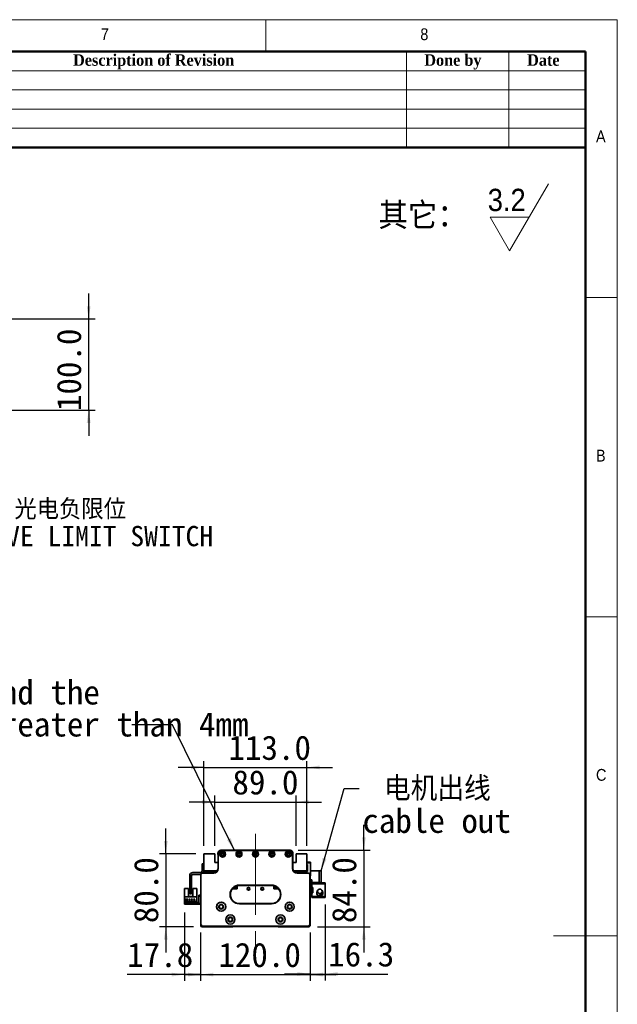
# Model space of a CAD drawing. Header units: millimetres. Extents: x 35 to 2905, y 35 to 2044.
# Tile 7 of 7: x 2250 to 2905, y 965 to 2044. Entities that reach past the tile are written whole.
import ezdxf

# ---------------------------------------------------------------- set-up
doc = ezdxf.new("R2010")
doc.units = ezdxf.units.MM
doc.header["$LTSCALE"] = 7
doc.linetypes.add('CENTERX2', pattern=[20.32, 12.7, -2.54, 2.54, -2.54])
doc.layers.add('黑色实线', color=7, linetype='Continuous')
doc.styles.add('SLDTEXTSTYLE0', font='Gothic.ttf', dxfattribs={"width": 0.913, "bigfont": 'bigfont'})
doc.styles.add('SLDTEXTSTYLE1', font='Gothic.ttf', dxfattribs={"width": 0.913})
doc.styles.add('SLDTEXTSTYLE2', font='timesbd.ttf', dxfattribs={"width": 0.933})
doc.styles.add('SLDTEXTSTYLE8', font='txt')
doc.styles.add('SLDTEXTSTYLE9', font='txt', dxfattribs={"bigfont": 'bigfont'})
doc.dimstyles.new('SLDDIMSTYLE0', dxfattribs={"dimtxt": 26.6, "dimasz": 14, "dimexe": 0, "dimexo": 0.0625, "dimgap": 6.65, "dimtad": 2, "dimdec": 1, "dimrnd": 1e-09, "dimzin": 4, "dimdsep": 46, "dimtxsty": 'SLDTEXTSTYLE8', "dimsah": 1, "dimcen": 0.09, "dimadec": 0, "dimazin": 1, "dimtfac": 1, "dimtdec": 1, "dimtmove": 0, "dimatfit": 0, "dimfxl": 0, "dimfrac": 2, "dimtolj": 1, "dimtzin": 12, "dimarcsym": 0})
doc.dimstyles.new('SLDDIMSTYLE1', dxfattribs={"dimtxt": 26.6, "dimasz": 14, "dimexe": 0, "dimexo": 0.0625, "dimgap": 6.65, "dimtad": 2, "dimdec": 1, "dimrnd": 1e-09, "dimzin": 12, "dimdsep": 46, "dimtxsty": 'SLDTEXTSTYLE8', "dimsah": 1, "dimcen": 0.09, "dimadec": 0, "dimazin": 3, "dimtfac": 1, "dimtdec": 1, "dimtmove": 0, "dimatfit": 0, "dimfxl": 0, "dimfrac": 2, "dimtolj": 1, "dimtzin": 12, "dimarcsym": 0})
doc.dimstyles.new('SLDDIMSTYLE2', dxfattribs={"dimtxt": 0.18, "dimasz": 14, "dimexe": 0, "dimexo": 0.0625, "dimgap": 0, "dimtad": 0, "dimtih": 1, "dimtoh": 1, "dimdec": 0, "dimrnd": 1e-09, "dimzin": 0, "dimdsep": 46, "dimtxsty": 'Standard', "dimsah": 1, "dimcen": 0.09, "dimadec": 0, "dimazin": 0, "dimtfac": 14, "dimtdec": 0, "dimtofl": 0, "dimtmove": 0, "dimatfit": 3, "dimfxl": 0, "dimfrac": 2, "dimtolj": 1, "dimtzin": 0, "dimarcsym": 0})

# ---------------------------------------------------------------- blocks, each defined once
blk = doc.blocks.new('SW_SFSYMBOL_0')
at = {"color": 0, "linetype": 'Continuous', "lineweight": 18}
for p, q in [((24, -36.7), (66.5, 36.8)), ((24, -36.7), (2.8, 0)), ((45.2, 0), (2.8, 0))]:
    blk.add_line(p, q, dxfattribs=at)
at = {"color": 0, "linetype": 'Continuous', "lineweight": 18, "insert": (0, 31.3), "char_height": 24.5, "attachment_point": 1, "style": 'SLDTEXTSTYLE1'}
blk.add_mtext('3.2', dxfattribs=at)
blk = doc.blocks.new('_D')
at = {"layer": '黑色实线'}
for p, q in [((2448.5, 1043.1), (2448.5, 990.1)), ((2568.5, 1043.1), (2568.5, 990.1)), ((2448.5, 997.1), (2420.5, 997.1)), ((2448.5, 997.1), (2568.5, 997.1)), ((2568.5, 997.1), (2596.5, 997.1))]:
    blk.add_line(p, q, dxfattribs=at)
for points in [[(2448.5, 997.1), (2434.5, 999.2), (2434.5, 995)], [(2568.5, 997.1), (2582.5, 995), (2582.5, 999.2)]]:
    blk.add_solid(points, dxfattribs=at)
at = {"layer": '黑色实线', "insert": (2467.9, 1032), "char_height": 26.6, "attachment_point": 1, "style": 'SLDTEXTSTYLE8'}
blk.add_mtext('120.0', dxfattribs=at)
blk = doc.blocks.new('_D_1')
at = {"layer": '黑色实线'}
for p, q in [((2430.7, 1065.2), (2430.7, 990.1)), ((2448.5, 1043.1), (2448.5, 990.1)), ((2430.7, 997.1), (2368, 997.1)), ((2430.7, 997.1), (2448.5, 997.1)), ((2448.5, 997.1), (2476.5, 997.1))]:
    blk.add_line(p, q, dxfattribs=at)
for points in [[(2430.7, 997.1), (2416.7, 999.2), (2416.7, 995)], [(2448.5, 997.1), (2462.5, 995), (2462.5, 999.2)]]:
    blk.add_solid(points, dxfattribs=at)
at = {"layer": '黑色实线', "insert": (2368, 1032), "char_height": 26.6, "attachment_point": 1, "style": 'SLDTEXTSTYLE8'}
blk.add_mtext('17.8', dxfattribs=at)
blk = doc.blocks.new('_D_2')
at = {"layer": '黑色实线'}
for p, q in [((2584.8, 1073.9), (2584.8, 990.7)), ((2568.5, 1043.1), (2568.5, 990.7)), ((2568.5, 997.7), (2540.5, 997.7)), ((2568.5, 997.7), (2584.8, 997.7)), ((2584.8, 997.7), (2653.7, 997.7))]:
    blk.add_line(p, q, dxfattribs=at)
for points in [[(2568.5, 997.7), (2554.5, 999.8), (2554.5, 995.6)], [(2584.8, 997.7), (2598.8, 995.6), (2598.8, 999.8)]]:
    blk.add_solid(points, dxfattribs=at)
at = {"layer": '黑色实线', "insert": (2588.2, 1032.6), "char_height": 26.6, "attachment_point": 1, "style": 'SLDTEXTSTYLE8'}
blk.add_mtext('16.3', dxfattribs=at)
blk = doc.blocks.new('_D_3')
at = {"layer": '黑色实线'}
for p, q in [((2627.3, 1133.4), (2627.3, 1161.4)), ((2555.4, 1133.4), (2634.3, 1133.4)), ((2627.3, 1133.4), (2627.3, 1049.4)), ((2576.4, 1049.4), (2634.3, 1049.4)), ((2627.3, 1049.4), (2627.3, 1021.4))]:
    blk.add_line(p, q, dxfattribs=at)
for points in [[(2627.3, 1133.4), (2629.4, 1147.4), (2625.2, 1147.4)], [(2627.3, 1049.4), (2625.2, 1035.4), (2629.4, 1035.4)]]:
    blk.add_solid(points, dxfattribs=at)
at = {"layer": '黑色实线', "insert": (2592.4, 1053.5), "char_height": 26.6, "attachment_point": 1, "rotation": 90, "style": 'SLDTEXTSTYLE8'}
blk.add_mtext('84.0', dxfattribs=at)
blk = doc.blocks.new('_D_4')
at = {"layer": '黑色实线'}
for p, q in [((2464, 1138.3), (2464, 1193.3)), ((2553, 1138.3), (2553, 1193.3)), ((2464, 1186.3), (2436, 1186.3)), ((2464, 1186.3), (2553, 1186.3)), ((2553, 1186.3), (2581, 1186.3))]:
    blk.add_line(p, q, dxfattribs=at)
for points in [[(2464, 1186.3), (2450, 1188.4), (2450, 1184.2)], [(2553, 1186.3), (2567, 1184.2), (2567, 1188.4)]]:
    blk.add_solid(points, dxfattribs=at)
at = {"layer": '黑色实线', "insert": (2483.3, 1221.2), "char_height": 26.6, "attachment_point": 1, "style": 'SLDTEXTSTYLE8'}
blk.add_mtext('89.0', dxfattribs=at)
blk = doc.blocks.new('_D_5')
at = {"layer": '黑色实线'}
for p, q in [((2452, 1138.3), (2452, 1231.2)), ((2565, 1138.3), (2565, 1231.2)), ((2452, 1224.2), (2424, 1224.2)), ((2452, 1224.2), (2565, 1224.2)), ((2565, 1224.2), (2593, 1224.2))]:
    blk.add_line(p, q, dxfattribs=at)
for points in [[(2452, 1224.2), (2438, 1226.3), (2438, 1222.1)], [(2565, 1224.2), (2579, 1222.1), (2579, 1226.3)]]:
    blk.add_solid(points, dxfattribs=at)
at = {"layer": '黑色实线', "insert": (2478.9, 1259.1), "char_height": 26.6, "attachment_point": 1, "style": 'SLDTEXTSTYLE8'}
blk.add_mtext('113.0', dxfattribs=at)
blk = doc.blocks.new('_D_6')
at = {"layer": '黑色实线'}
for p, q in [((2410.3, 1129.4), (2410.3, 1157.4)), ((2443.1, 1129.4), (2403.3, 1129.4)), ((2410.3, 1129.4), (2410.3, 1049.4)), ((2440.6, 1049.4), (2403.3, 1049.4)), ((2410.3, 1049.4), (2410.3, 1021.4))]:
    blk.add_line(p, q, dxfattribs=at)
for points in [[(2410.3, 1129.4), (2412.4, 1143.4), (2408.2, 1143.4)], [(2410.3, 1049.4), (2408.2, 1035.4), (2412.4, 1035.4)]]:
    blk.add_solid(points, dxfattribs=at)
at = {"layer": '黑色实线', "insert": (2375.4, 1053.5), "char_height": 26.6, "attachment_point": 1, "rotation": 90, "style": 'SLDTEXTSTYLE8'}
blk.add_mtext('80.0', dxfattribs=at)
blk = doc.blocks.new('SW_NOTE_3')
at = {"layer": '黑色实线', "color": 0, "char_height": 26.6, "attachment_point": 1}
for s, insert, style in [(' 电机出线', (3.5, 13.2), 'SLDTEXTSTYLE9'), ('cable out', (3.5, -21.9), 'SLDTEXTSTYLE8')]:
    blk.add_mtext(s, dxfattribs=dict(at, insert=insert, style=style))
blk = doc.blocks.new('SW_NOTE_4')
at = {"layer": '黑色实线', "color": 0, "char_height": 26.6, "attachment_point": 1, "style": 'SLDTEXTSTYLE8'}
for s, insert in [('The distance between the load plate and the ', (-813.2, 48.9)), ('steel belt protection belt shall be greater than 4mm', (-813.2, 13.8))]:
    blk.add_mtext(s, dxfattribs=dict(at, insert=insert))
blk = doc.blocks.new('_D_7')
at = {"layer": '黑色实线'}
for p, q in [((2325.8, 1715.9), (2325.8, 1743.9)), ((1285.7, 1715.9), (2332.8, 1715.9)), ((2325.8, 1615.9), (2325.8, 1715.9)), ((1285.7, 1615.9), (2332.8, 1615.9)), ((2325.8, 1615.9), (2325.8, 1587.9))]:
    blk.add_line(p, q, dxfattribs=at)
for points in [[(2325.8, 1715.9), (2327.9, 1729.9), (2323.7, 1729.9)], [(2325.8, 1615.9), (2323.7, 1601.9), (2327.9, 1601.9)]]:
    blk.add_solid(points, dxfattribs=at)
at = {"layer": '黑色实线', "insert": (2290.9, 1614.9), "char_height": 26.6, "attachment_point": 1, "rotation": 90, "style": 'SLDTEXTSTYLE8'}
blk.add_mtext('100.0', dxfattribs=at)
blk = doc.blocks.new('SW_NOTE_6')
at = {"layer": '黑色实线', "color": 0, "attachment_point": 2}
for s, insert, char_height, style in [('光电负限位', (71.6, 11.2), 22.23, 'SLDTEXTSTYLE9'), ('NEGATIVE LIMIT SWITCH', (69.5, -18.2), 22.225, 'SLDTEXTSTYLE8')]:
    blk.add_mtext(s, dxfattribs=dict(at, insert=insert, char_height=char_height, style=style))

msp = doc.modelspace()

# ---------------------------------------------------------------- linework, layer by layer
at = {"color": 7, "linetype": 'Continuous', "lineweight": 18}
for p, q in [((2905, 2044), (35, 2044)), ((2520, 2009), (2520, 2044)), ((2905, 35), (2905, 2044)), ((70, 2009), (2870, 2009)), ((2674, 2009), (2674, 1904)), ((2786, 2009), (2786, 1904)), ((2870, 2009), (2870, 1904)), ((2870, 2009), (2870, 70)), ((2030, 1988), (2870, 1988)), ((2030, 1967), (2870, 1967)), ((2030, 1946), (2870, 1946)), ((2030, 1925), (2870, 1925)), ((2905, 1739.5), (2870, 1739.5)), ((2870, 1389.5), (2905, 1389.5)), ((2905, 1039.5), (2835, 1039.5))]:
    msp.add_line(p, q, dxfattribs=at)
at = {"color": 7, "linetype": 'Continuous', "lineweight": 50}
for p, q in [((2870, 2009), (70, 2009)), ((2870, 2009), (2870, 70)), ((2870, 1904), (2030, 1904))]:
    msp.add_line(p, q, dxfattribs=at)
at = {"color": 7, "linetype": 'Continuous', "lineweight": 35}
for p, q in [((2464.0160869, 1129.4424503), (2452.0160886, 1129.4424503)), ((2452.0160886, 1129.4424503), (2452.0160886, 1110.9424463)), ((2464.0160869, 1119.9424497), (2464.0160869, 1129.4424503)), ((2467.4971546, 1130.6424483), (2467.4971546, 1128.6424442)), ((2467.4971546, 1130.6424483), (2467.5278994, 1130.6424483)), ((2467.4971546, 1128.6424442), (2467.5212274, 1128.6424442)), ((2467.5212274, 1113.4424477), (2467.5212274, 1130.4424449)), ((2467.5212274, 1130.4424449), (2467.821225, 1130.4424449)), ((2467.821225, 1130.4424449), (2467.821225, 1113.4424477)), ((2470.521226, 1133.442451), (2546.5212273, 1133.442451)), ((2470.521226, 1133.442451), (2470.521226, 1133.1424459)), ((2546.5212273, 1133.1424459), (2470.521226, 1133.1424459)), ((2546.5212273, 1133.442451), (2546.5212273, 1133.1424459)), ((2549.2212246, 1113.4424477), (2549.2212246, 1130.4424449)), ((2549.5212259, 1130.4424449), (2549.2212246, 1130.4424449)), ((2549.5145502, 1130.6424483), (2549.5443563, 1130.6424483)), ((2549.5212259, 1130.4424449), (2549.5212259, 1113.4424477)), ((2549.5443563, 1128.6424442), (2549.5212259, 1128.6424442)), ((2549.5443563, 1130.6424483), (2549.5443563, 1128.6424442)), ((2565.0160866, 1129.4424503), (2553.0160884, 1129.4424503)), ((2553.0160884, 1129.4424503), (2553.0160884, 1119.9424497)), ((2565.0160866, 1110.9424463), (2565.0160866, 1129.4424503)), ((2450.0160883, 1118.4424466), (2452.0160886, 1118.4424466)), ((2450.0160883, 1117.4424483), (2450.0160883, 1118.4424466)), ((2452.0160886, 1117.4424483), (2450.0160883, 1117.4424483)), ((2450.0160883, 1117.4424483), (2450.0160883, 1110.4424491)), ((2467.5212274, 1119.9424497), (2464.0160869, 1119.9424497)), ((2467.821225, 1113.4424477), (2467.5212274, 1113.4424477)), ((2549.5212259, 1113.4424477), (2549.2212246, 1113.4424477)), ((2553.0160884, 1119.9424497), (2549.5212259, 1119.9424497)), ((2565.0160866, 1120.442447), (2568.7160897, 1120.442447)), ((2568.7160897, 1119.4424487), (2565.0160866, 1119.4424487)), ((2565.0160866, 1117.9424494), (2565.5160877, 1117.9424494)), ((2565.5160877, 1117.9424494), (2565.5160877, 1109.942448)), ((2568.7160897, 1119.4424487), (2568.7160897, 1120.442447)), ((2568.7160897, 1120.442447), (2569.0160873, 1120.1424493)), ((2568.7160897, 1106.4424484), (2568.7160897, 1119.4424487)), ((2568.7160897, 1119.4424487), (2569.0160873, 1119.3181842)), ((2569.0160873, 1120.1424493), (2569.0160873, 1119.3181842)), ((2569.0160873, 1119.3181842), (2569.0160873, 1106.5667129)), ((2436.5160907, 1105.4424464), (2436.5160907, 1086.442447)), ((2438.5160873, 1105.4424464), (2438.5160873, 1086.442447)), ((2448.5160852, 1108.942446), (2440.0160904, 1108.942446)), ((2448.5160852, 1106.9424494), (2440.0160904, 1106.9424494)), ((2448.8212238, 1106.9424494), (2448.5212261, 1106.9424494)), ((2448.5212261, 1051.9424479), (2448.5212261, 1106.9424494)), ((2448.8212238, 1106.9424494), (2448.8212238, 1052.0667124)), ((2450.0212255, 1108.1424474), (2450.0212255, 1108.4424487)), ((2450.0212255, 1108.4424487), (2462.5212247, 1108.4424487)), ((2462.5212247, 1108.1424474), (2450.0212255, 1108.1424474)), ((2452.0160886, 1110.9424463), (2466.8513531, 1110.9424463)), ((2452.0160886, 1110.9424463), (2452.0160886, 1110.4424491)), ((2454.0160889, 1110.9424463), (2453.0160869, 1109.942448)), ((2453.0160869, 1109.942448), (2453.0160869, 1108.4424487)), ((2454.51609, 1109.942448), (2453.5160879, 1108.942446)), ((2453.5160879, 1108.942446), (2453.5160879, 1108.4424487)), ((2454.51609, 1109.8424464), (2453.6160896, 1108.942446)), ((2453.6160896, 1108.942446), (2453.6160896, 1108.4424487)), ((2466.0919415, 1109.942448), (2454.51609, 1109.942448)), ((2465.9910979, 1109.8424464), (2454.51609, 1109.8424464)), ((2462.5212247, 1108.1424474), (2462.5212247, 1108.4424487)), ((2465.1481951, 1110.7353426), (2464.9410876, 1110.9424463)), ((2466.5212254, 1110.4424491), (2465.8552999, 1110.4424491)), ((2550.1911002, 1110.9424463), (2565.0160866, 1110.9424463)), ((2551.1768753, 1110.4424491), (2550.521228, 1110.4424491)), ((2562.516089, 1109.942448), (2550.9505118, 1109.942448)), ((2562.516089, 1109.8424464), (2551.0513554, 1109.8424464)), ((2552.0910876, 1110.9424463), (2551.8839801, 1110.7353426)), ((2554.5212249, 1108.4424487), (2567.0212279, 1108.4424487)), ((2554.5212249, 1108.4424487), (2554.5212249, 1108.1424474)), ((2567.0212279, 1108.1424474), (2554.5212249, 1108.1424474)), ((2563.5160873, 1108.942446), (2562.516089, 1109.942448)), ((2563.4160894, 1108.942446), (2562.516089, 1109.8424464)), ((2564.0160883, 1109.942448), (2563.0160863, 1110.9424463)), ((2563.4160894, 1108.4424487), (2563.4160894, 1108.942446)), ((2563.5160873, 1108.4424487), (2563.5160873, 1108.942446)), ((2564.0160883, 1108.4424487), (2564.0160883, 1109.942448)), ((2565.5160877, 1109.942448), (2564.0160883, 1109.942448)), ((2565.5160877, 1110.9424463), (2565.0160866, 1110.9424463)), ((2567.0212279, 1108.4424487), (2567.0212279, 1108.1424474)), ((2568.2212258, 1052.0667124), (2568.2212258, 1106.9424494)), ((2568.5212272, 1106.9424494), (2568.2212258, 1106.9424494)), ((2568.5212272, 1106.9424494), (2568.5212272, 1051.9424479)), ((2568.5212272, 1106.4424484), (2568.7160897, 1106.4424484)), ((2568.7160897, 1105.4424464), (2568.5212272, 1105.4424464)), ((2568.7160897, 1106.4424484), (2569.0160873, 1106.5667129)), ((2568.7160897, 1105.4424464), (2568.7160897, 1106.4424484)), ((2569.0160873, 1105.7424477), (2568.7160897, 1105.4424464)), ((2578.4267182, 1110.9424463), (2569.0160873, 1110.9424463)), ((2569.0160873, 1106.5667129), (2569.0160873, 1105.7424477)), ((2578.4267182, 1097.9424461), (2578.4267182, 1110.9424463)), ((2578.4267182, 1110.9424463), (2580.4267148, 1110.9424463)), ((2580.4267148, 1110.9424463), (2580.4267148, 1097.9424461)), ((2430.7212229, 1091.6393406), (2435.0212286, 1091.6393406)), ((2430.7212229, 1091.6393406), (2430.7212229, 1082.3393415)), ((2435.0212286, 1082.639341), (2435.0212286, 1091.6393406)), ((2440.0212238, 1091.6393406), (2440.0212238, 1082.639341)), ((2440.0212238, 1091.6393406), (2444.3212296, 1091.6393406)), ((2444.3212296, 1091.6393406), (2444.3212296, 1082.3393415)), ((2483.0972119, 1091.0424485), (2488.5160881, 1091.0424485)), ((2483.1752083, 1091.1424483), (2488.5160881, 1091.1424483)), ((2483.421884, 1091.4424478), (2485.8160889, 1091.4424478)), ((2486.4160879, 1092.0424487), (2485.8160889, 1091.4424478)), ((2485.8160889, 1091.4424478), (2486.0160886, 1091.4424478)), ((2486.0160886, 1091.4424478), (2486.5160877, 1091.942447)), ((2486.4160879, 1092.0424487), (2486.4160879, 1093.8189744)), ((2486.5160877, 1091.942447), (2486.5160877, 1093.8701413)), ((2486.5160877, 1092.0424487), (2486.7160874, 1092.2424483)), ((2486.7160874, 1092.2424483), (2486.7160874, 1093.9682878)), ((2487.0160888, 1092.5424478), (2486.7160874, 1092.2424483)), ((2487.0160888, 1092.5424478), (2487.0160888, 1094.1053561)), ((2488.5160881, 1091.0424485), (2488.5160881, 1094.6235775)), ((2491.0212266, 1095.2424488), (2526.0212258, 1095.2424488)), ((2491.0212266, 1095.2424488), (2491.0212266, 1094.9424475)), ((2526.0212258, 1094.9424475), (2491.0212266, 1094.9424475)), ((2526.0212258, 1095.2424488), (2526.0212258, 1094.9424475)), ((2528.5160872, 1094.6262299), (2528.5160872, 1091.0424485)), ((2528.5160872, 1091.1424483), (2533.867245, 1091.1424483)), ((2528.5160872, 1091.0424485), (2533.9452396, 1091.0424485)), ((2529.5160873, 1094.3118638), (2529.5160873, 1091.1424483)), ((2530.0160884, 1094.1098413), (2530.0160884, 1092.5424478)), ((2530.0160884, 1092.5424478), (2530.5160875, 1092.0424487)), ((2530.5160875, 1093.8753194), (2530.5160875, 1091.942447)), ((2530.5160875, 1091.942447), (2531.0160885, 1091.4424478)), ((2530.6160873, 1093.8242978), (2530.6160873, 1092.0424487)), ((2530.6160873, 1092.0424487), (2531.2160882, 1091.4424478)), ((2531.0160885, 1091.4424478), (2531.2160882, 1091.4424478)), ((2531.2160882, 1091.4424478), (2533.6205675, 1091.4424478)), ((2570.4267169, 1100.9424484), (2568.5212272, 1100.9424484)), ((2570.4267169, 1097.9424461), (2570.4267169, 1100.9424484)), ((2578.4267182, 1097.9424461), (2570.4267169, 1097.9424461)), ((2570.4267169, 1097.9424461), (2570.4267169, 1096.7424481)), ((2570.4267169, 1092.7424475), (2570.4267169, 1096.7424481)), ((2570.4267169, 1096.7424481), (2584.8267148, 1096.7424481)), ((2570.4267169, 1092.7424475), (2570.4267169, 1092.2424483)), ((2571.4267152, 1092.7424475), (2570.4267169, 1092.7424475)), ((2570.4267169, 1092.2424483), (2570.4267169, 1087.2424475)), ((2571.4267152, 1092.2424483), (2570.4267169, 1092.2424483)), ((2571.4267152, 1086.7424483), (2571.4267152, 1092.7424475)), ((2576.4267142, 1097.9424461), (2576.4267142, 1097.7424464)), ((2584.8267148, 1097.7424464), (2576.4267142, 1097.7424464)), ((2580.4267148, 1097.9424461), (2578.4267182, 1097.9424461)), ((2584.8267148, 1097.7424464), (2584.8267148, 1096.7424481)), ((2584.8267148, 1096.7424481), (2584.8267148, 1082.7424477)), ((2430.7212229, 1082.3393415), (2430.7212229, 1076.1393408)), ((2444.3212296, 1082.3393415), (2430.7212229, 1082.3393415)), ((2434.461228, 1079.6893413), (2431.961223, 1079.6893413)), ((2431.961223, 1079.6893413), (2431.961223, 1079.38934)), ((2434.461228, 1079.38934), (2434.461228, 1079.6893413)), ((2440.0212238, 1082.639341), (2435.0212286, 1082.639341)), ((2435.5012248, 1079.6893413), (2435.5012248, 1079.38934)), ((2437.0012278, 1079.6893413), (2435.5012248, 1079.6893413)), ((2436.5160907, 1086.442447), (2438.5160873, 1086.442447)), ((2436.5160907, 1085.4424487), (2436.5160907, 1086.442447)), ((2438.5160873, 1085.4424487), (2436.5160907, 1085.4424487)), ((2437.0012278, 1079.38934), (2437.0012278, 1079.6893413)), ((2438.0412246, 1079.6893413), (2438.0412246, 1079.38934)), ((2439.5412276, 1079.6893413), (2438.0412246, 1079.6893413)), ((2438.5160873, 1086.442447), (2438.5160873, 1085.4424487)), ((2439.5412276, 1079.38934), (2439.5412276, 1079.6893413)), ((2442.0812274, 1079.6893413), (2440.5812244, 1079.6893413)), ((2440.5812244, 1079.6893413), (2440.5812244, 1079.38934)), ((2442.0812274, 1079.38934), (2442.0812274, 1079.6893413)), ((2444.3212296, 1076.1393408), (2444.3212296, 1082.3393415)), ((2446.5212295, 1084.1393403), (2448.5212261, 1084.1393403)), ((2446.5212295, 1083.1393401), (2446.5212295, 1084.1393403)), ((2448.5212261, 1083.1393401), (2446.5212295, 1083.1393401)), ((2446.5212295, 1075.1393407), (2446.5212295, 1083.1393401)), ((2570.4267169, 1086.7424483), (2570.4267169, 1087.2424475)), ((2570.4267169, 1087.2424475), (2571.4267152, 1087.2424475)), ((2570.4267169, 1082.7424477), (2570.4267169, 1086.7424483)), ((2570.4267169, 1086.7424483), (2571.4267152, 1086.7424483)), ((2570.4267169, 1082.7424477), (2570.4267169, 1081.5424479)), ((2584.8267148, 1082.7424477), (2570.4267169, 1082.7424477)), ((2576.4267142, 1081.5424479), (2570.4267169, 1081.5424479)), ((2575.8759449, 1087.5394183), (2575.7767181, 1086.7424483)), ((2576.1106233, 1088.1773426), (2575.9754548, 1087.8615069)), ((2575.987495, 1088.3214834), (2576.0215069, 1088.3326444)), ((2576.0215069, 1085.1522523), (2575.987495, 1085.1634114)), ((2576.1433611, 1088.1612345), (2576.0209034, 1088.2214929)), ((2576.0215069, 1088.3326444), (2576.4052714, 1088.9076392)), ((2576.1815901, 1088.2538731), (2576.0215069, 1088.3326444)), ((2576.4267142, 1081.7424475), (2584.8267148, 1081.7424475)), ((2576.4267142, 1081.7424475), (2576.4267142, 1081.5424479)), ((2581.3184376, 1087.2954025), (2581.3458482, 1087.3161356)), ((2584.8267148, 1082.7424477), (2584.8267148, 1081.7424475)), ((2430.7212229, 1074.1393405), (2430.7212229, 1076.1393408)), ((2430.7212229, 1076.1393408), (2431.7212249, 1076.1393408)), ((2431.7212249, 1074.1393405), (2430.7212229, 1074.1393405)), ((2444.0212245, 1077.4393405), (2431.0212279, 1077.4393405)), ((2431.0212279, 1077.4393405), (2431.0212279, 1076.7393407)), ((2431.0212279, 1076.7393407), (2444.0212245, 1076.7393407)), ((2431.7212249, 1076.1393408), (2431.7212249, 1074.1393405)), ((2445.5212275, 1076.1393408), (2431.7212249, 1076.1393408)), ((2445.5212275, 1074.1393405), (2431.7212249, 1074.1393405)), ((2431.961223, 1079.38934), (2434.461228, 1079.38934)), ((2435.5012248, 1079.38934), (2437.0012278, 1079.38934)), ((2438.0412246, 1079.38934), (2439.5412276, 1079.38934)), ((2440.5812244, 1079.38934), (2442.0812274, 1079.38934)), ((2444.0212245, 1076.7393407), (2444.0212245, 1077.4393405)), ((2445.5212275, 1076.1393408), (2445.5212275, 1074.1393405)), ((2446.5212295, 1075.1393407), (2448.5212261, 1075.1393407)), ((2446.5212295, 1074.1393405), (2446.5212295, 1075.1393407)), ((2448.5212261, 1074.1393405), (2446.5212295, 1074.1393405)), ((2491.0212266, 1074.9424479), (2526.0212258, 1074.9424479)), ((2491.0212266, 1074.9424479), (2491.0212266, 1074.6424475)), ((2526.0212258, 1074.6424475), (2491.0212266, 1074.6424475)), ((2526.0212258, 1074.9424479), (2526.0212258, 1074.6424475)), ((2448.8212238, 1052.0667124), (2448.5212261, 1051.9424479)), ((2450.5212265, 1049.9424475), (2448.5212261, 1051.9424479)), ((2448.5212261, 1050.4424476), (2448.5212261, 1051.9424479)), ((2449.5212244, 1049.4424474), (2448.5212261, 1050.4424476)), ((2448.8212238, 1052.0667124), (2450.645491, 1050.2424479)), ((2483.5212263, 1049.4424474), (2449.5212244, 1049.4424474)), ((2450.645491, 1050.2424479), (2450.5212265, 1049.9424475)), ((2566.5212269, 1049.9424475), (2450.5212265, 1049.9424475)), ((2450.645491, 1050.2424479), (2566.3969624, 1050.2424479)), ((2483.5212263, 1049.4424474), (2484.0212254, 1049.9424475)), ((2533.521227, 1049.4424474), (2533.021226, 1049.9424475)), ((2567.5212252, 1049.4424474), (2533.521227, 1049.4424474)), ((2566.3969624, 1050.2424479), (2568.2212258, 1052.0667124)), ((2566.3969624, 1050.2424479), (2566.5212269, 1049.9424475)), ((2568.5212272, 1051.9424479), (2566.5212269, 1049.9424475)), ((2567.5212252, 1049.4424474), (2568.5212272, 1050.4424476)), ((2568.2212258, 1052.0667124), (2568.5212272, 1051.9424479)), ((2568.5212272, 1050.4424476), (2568.5212272, 1051.9424479))]:
    msp.add_line(p, q, dxfattribs=at)
at = {"color": 7, "linetype": 'Continuous', "lineweight": 35, "flags": 128}
msp.add_lwpolyline([(2445.5212275, 1074.1393405), (2446.1065004, 1074.1969847), (2446.5212295, 1074.3109134)], dxfattribs=at)
at = {"color": 7, "linetype": 'Continuous', "lineweight": 35}
for centre, radius in [((2472.5212261, 1129.1924479), 3.25), ((2472.5212261, 1129.1924479), 3), ((2472.5212261, 1129.1924479), 1.6), ((2472.5212261, 1129.1924479), 1.25), ((2490.5212261, 1129.1924479), 3.25), ((2490.5212261, 1129.1924479), 3), ((2490.5212261, 1129.1924479), 1.6), ((2490.5212261, 1129.1924479), 1.25), ((2508.5212261, 1129.1924479), 3.25), ((2508.5212261, 1129.1924479), 3), ((2508.5212261, 1129.1924479), 1.6), ((2508.5212261, 1129.1924479), 1.25), ((2526.5212261, 1129.1924479), 3.25), ((2526.5212261, 1129.1924479), 3), ((2526.5212261, 1129.1924479), 1.6), ((2526.5212261, 1129.1924479), 1.25), ((2544.5212261, 1129.1924479), 3.25), ((2544.5212261, 1129.1924479), 3), ((2544.5212261, 1129.1924479), 1.6), ((2544.5212261, 1129.1924479), 1.25), ((2501.0160881, 1091.1424479), 1.525), ((2501.0160881, 1091.1424479), 1.25), ((2516.0160881, 1091.1424479), 1.525), ((2516.0160881, 1091.1424479), 1.25), ((2471.0212261, 1071.4729711), 5.025), ((2471.0212261, 1071.4729711), 5), ((2471.0212261, 1071.4729711), 2.65), ((2471.0212261, 1071.4729711), 2.1), ((2546.0212261, 1071.4729711), 5.025), ((2546.0212261, 1071.4729711), 5), ((2546.0212261, 1071.4729711), 2.65), ((2546.0212261, 1071.4729711), 2.1), ((2481.0212261, 1057.4729711), 5.025), ((2481.0212261, 1057.4729711), 5), ((2481.0212261, 1057.4729711), 2.65), ((2481.0212261, 1057.4729711), 2.1), ((2536.0212261, 1057.4729711), 5.025), ((2536.0212261, 1057.4729711), 5), ((2536.0212261, 1057.4729711), 2.65), ((2536.0212261, 1057.4729711), 2.1)]:
    msp.add_circle(centre, radius, dxfattribs=at)
for centre, radius, start, end in [((2470.5212261, 1130.4424479), 3, 90, 180), ((2470.5212261, 1130.4424479), 2.7, 90, 180), ((2546.5212261, 1130.4424479), 3, 0, 90), ((2546.5212261, 1130.4424479), 2.7, 0, 90), ((2462.5212261, 1113.4424479), 5.3, 270, 0), ((2462.5212261, 1113.4424479), 5, 270, 0), ((2554.5212261, 1113.4424479), 5.3, 180, 270), ((2554.5212261, 1113.4424479), 5, 180, 270), ((2440.0160881, 1105.4424479), 3.5, 90, 180), ((2440.0160881, 1105.4424479), 1.5, 90, 180), ((2448.5160881, 1110.4424479), 1.5, 270, 0), ((2450.0212261, 1106.9424479), 1.5, 90, 180), ((2450.0212261, 1106.9424479), 1.2, 90, 180), ((2448.5160881, 1110.4424479), 3.5, 325.1500954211, 0), ((2465.8553017, 1111.4424479), 1, 225, 270), ((2551.1768745, 1111.4424479), 1, 270, 315), ((2567.0212261, 1106.9424479), 1.5, 0, 90), ((2567.0212261, 1106.9424479), 1.2, 0, 90), ((2491.0212261, 1084.9424479), 10.3, 90, 270), ((2491.0212261, 1084.9424479), 10, 90, 270), ((2526.0212261, 1084.9424479), 10.3, 270, 90), ((2526.0212261, 1084.9424479), 10, 270, 90), ((2579.0267154, 1086.7424479), 3.4, 207.8854130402, 44.3134751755), ((2579.0267154, 1086.7424479), 3.45, 237.5742082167, 0), ((2579.0267154, 1086.7424479), 2.5, 274.0682455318, 11.0547454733), ((2579.0267154, 1086.7424479), 2.6, 277.2742732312, 10.9089677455), ((2579.0267154, 1086.7424479), 3.45, 0, 47.8989058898), ((2445.5212261, 1077.1393409), 1, 270, 0)]:
    msp.add_arc(centre, radius, start, end, dxfattribs=at)
for points, knots in [([(2580.4161201, 1090.5056062), (2580.6652208, 1090.2757891), (2581.1639814, 1089.8156388), (2581.5688649, 1088.898351), (2581.6101803, 1087.9808087), (2581.3300357, 1087.18583), (2580.8191509, 1086.5692984), (2580.1257865, 1086.159114), (2579.3185249, 1085.9947257), (2578.4792408, 1086.0988652), (2577.7004422, 1086.4695969), (2577.0796108, 1087.0709834), (2576.688787, 1087.8337807), (2576.6017946, 1088.6787512), (2576.7059405, 1089.4370247), (2577.0504609, 1090.0297482), (2577.5813927, 1090.4505622), (2578.3150276, 1090.6959248), (2579.061221, 1090.7738978), (2579.6052293, 1090.8009447), (2579.864194, 1090.785968), (2579.9492195, 1090.7909995), (2579.9715505, 1090.7795343), (2580.0457191, 1090.7475239), (2580.2018417, 1090.6590026), (2580.3339232, 1090.5644488), (2580.4161201, 1090.5056062)], [0, 0, 0, 0, 0.0648168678, 0.1297792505, 0.1897320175, 0.2426190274, 0.2944122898, 0.3462424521, 0.3987240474, 0.4521991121, 0.5066009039, 0.5614516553, 0.6160517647, 0.6697707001, 0.7270680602, 0.7653758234, 0.8036914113, 0.8589088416, 0.9142290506, 0.9495540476, 0.9640009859, 0.9648509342, 0.9657588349, 0.9687101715, 0.9805277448, 1, 1, 1, 1]), ([(2576.8531034, 1089.669137), (2576.6713091, 1089.3101282), (2576.3381915, 1088.6522854), (2575.8786833, 1087.5930253), (2575.658801, 1086.7724923), (2575.6028094, 1086.1026196), (2575.7060469, 1085.5424409), (2575.9308187, 1084.9388292), (2576.3840183, 1084.3419479), (2577.0688449, 1083.9043429), (2577.7927361, 1083.667124), (2578.5547986, 1083.6640571), (2579.2639603, 1083.8986699), (2579.4438671, 1084.0197143), (2579.3967908, 1084.0561173), (2579.3801318, 1084.0689993)], [0, 0, 0, 0, 0.1800959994, 0.3300055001, 0.4496465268, 0.5397486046, 0.5746270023, 0.6053243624, 0.6784027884, 0.7214105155, 0.7619859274, 0.829165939, 0.8886691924, 0.9606029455, 1, 1, 1, 1]), ([(2581.2511216, 1085.6013826), (2581.3532109, 1085.8483638), (2581.5468026, 1086.3167131), (2581.5912372, 1086.8259606), (2581.5053965, 1087.1295507), (2581.4790274, 1087.2228096)], [0, 0, 0, 0, 0.4359758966, 0.8267392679, 1, 1, 1, 1])]:
    msp.add_open_spline(points, degree=3, knots=knots, dxfattribs=at)
at = {"layer": '黑色实线', "linetype": 'CENTERX2', "lineweight": 18}
msp.add_line((2508.5212261, 1151.3924479), (2508.5212261, 1007.4924479), dxfattribs=at)

# ---------------------------------------------------------------- block references
at = {"color": 7, "linetype": 'Continuous', "lineweight": 18}
msp.add_blockref('SW_SFSYMBOL_0', (2763.0407499, 1827.3217311), dxfattribs=at)
at = {"layer": '黑色实线', "color": 7}
msp.add_blockref('SW_NOTE_6', (2233.9324385, 1507.1603412), dxfattribs=at)
at = {"layer": '黑色实线'}
for name, p in [('SW_NOTE_4', (2373.1780841, 1270.9281387)), ('SW_NOTE_3', (2622.1570713, 1200.9678346))]:
    msp.add_blockref(name, p, dxfattribs=at)

# ---------------------------------------------------------------- texts
at = {"color": 7, "linetype": 'Continuous', "lineweight": 0}
for s, insert, char_height, attachment_point, style in [('7', (2339.1666667, 2034.5241742), 12.9645833, 1, 'SLDTEXTSTYLE1'), ('8', (2689.1666667, 2034.5241742), 12.9645833, 1, 'SLDTEXTSTYLE1'), ('Description of Revision', (2397.0148124, 2006.0996184), 12.6, 2, 'SLDTEXTSTYLE2'), ('Done by', (2724.8849495, 2006.0996184), 12.6, 2, 'SLDTEXTSTYLE2'), ('Date', (2823.9952483, 2006.0996184), 12.6, 2, 'SLDTEXTSTYLE2'), ('A', (2881.6666667, 1922.5241462), 12.9645833, 1, 'SLDTEXTSTYLE1'), ('B', (2881.6666667, 1572.5241462), 12.9645833, 1, 'SLDTEXTSTYLE1'), ('C', (2881.6666667, 1222.5241462), 12.9645833, 1, 'SLDTEXTSTYLE1')]:
    msp.add_mtext(s, dxfattribs=dict(at, insert=insert, char_height=char_height, attachment_point=attachment_point, style=style))
at = {"color": 7, "linetype": 'Continuous', "lineweight": 18, "insert": (2643.3155876, 1843.0837321), "char_height": 25.92916667, "attachment_point": 1, "style": 'SLDTEXTSTYLE0'}
msp.add_mtext('其它：', dxfattribs=at)

# ---------------------------------------------------------------- dimensions: what is measured, and where the dimension line sits
at = {"layer": '黑色实线'}
for base, p1, p2, picture, middle in [((2325.8211893, 1715.9178524), (1276.8211893, 1615.9178524), (1276.8211893, 1715.9178524), '_D_7', (2325.8211893, 1657.3110582)), ((2410.2635209, 1049.4424479), (2452.0160881, 1129.4424479), (2449.5212261, 1049.4424479), '_D_6', (2410.2635209, 1086.3089841)), ((2627.3430021, 1049.4424479), (2546.5212261, 1133.4424479), (2567.5212261, 1049.4424479), '_D_3', (2627.3430021, 1086.3089841))]:
    dim = msp.add_linear_dim(base=base, p1=p1, p2=p2, angle=90, dimstyle='SLDDIMSTYLE0', dxfattribs=at)
    dim.commit()
    dim.dimension.update_dxf_attribs({"geometry": picture, "text_midpoint": middle, "dimtype": 160})
for base, p1, p2, dimstyle, picture, middle in [((2565.0160881, 1224.2114469), (2452.0160881, 1129.4424479), (2565.0160881, 1129.4424479), 'SLDDIMSTYLE0', '_D_5', (2521.274823, 1224.2114469)), ((2553.0160881, 1186.2516401), (2464.0160881, 1129.4424479), (2553.0160881, 1129.4424479), 'SLDDIMSTYLE0', '_D_4', (2516.0837383, 1186.2516401)), ((2584.8267154, 997.7123393), (2568.5212261, 1051.9424479), (2584.8267154, 1082.7424479), 'SLDDIMSTYLE1', '_D_2', (2620.9235646, 997.7123393)), ((2448.5212261, 997.0756145), (2430.7212261, 1074.1393409), (2448.5212261, 1051.9424479), 'SLDDIMSTYLE1', '_D_1', (2400.8053793, 997.0756145)), ((2568.5212261, 997.0756145), (2448.5212261, 1051.9424479), (2568.5212261, 1051.9424479), 'SLDDIMSTYLE0', '_D', (2510.2267814, 997.0756145))]:
    dim = msp.add_linear_dim(base=base, p1=p1, p2=p2, dimstyle=dimstyle, dxfattribs=at)
    dim.commit()
    dim.dimension.update_dxf_attribs({"geometry": picture, "text_midpoint": middle, "dimtype": 160})

# ---------------------------------------------------------------- leaders
for points in [[(2485.6085274, 1133.1424479), (2417.6280841, 1270.9281387), (2373.1780841, 1270.9281387)], [(2580.4267154, 1110.9424479), (2605.7517052, 1200.9678346), (2622.1570713, 1200.9678346)]]:
    msp.add_leader(points, dimstyle='SLDDIMSTYLE2', dxfattribs=at)

doc.saveas('drawing.dxf')
